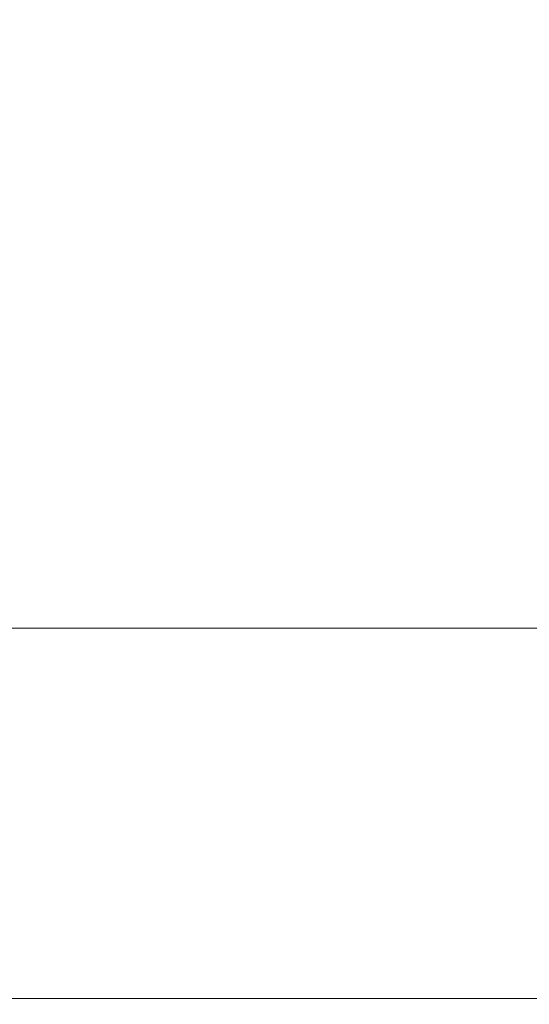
# Model space of a CAD drawing. Header units: centimetres. Extents: x -17.4 to 18.6, y -72.7 to -70.7.
# Tile 60 of 256: x -17.418645 to -17.41837, y -71.216253 to -71.215722. Entities that reach past the tile are written whole.
import ezdxf

# ---------------------------------------------------------------- set-up
doc = ezdxf.new("R2010")
doc.units = ezdxf.units.CM
doc.header["$LTSCALE"] = 2.54
doc.layers.add('Lucido design-1', color=7, linetype='Continuous')

# ---------------------------------------------------------------- blocks, each defined once
blk = doc.blocks.new('Gruppo-7-1')
at = {"color": 178, "linetype": 'Continuous', "lineweight": 9}
for points in [[(18.58108023, -71.21624979, -1972.53717339), (-17.41891977, -71.21624979, -1972.53717339), (-17.41891977, -71.21472129, -1972.53716173), (18.58108023, -71.21472129, -1972.53716173)], [(18.58108023, -71.21521629, -1972.31800016), (-17.41891977, -71.21521629, -1972.31800016), (-17.41891977, -71.21605024, -1972.31791915), (18.58108023, -71.21605024, -1972.31791915)], [(18.58108023, -71.21605024, -1972.31791915), (-17.41891977, -71.21605024, -1972.31791915), (-17.41891977, -71.21688394, -1972.31783567), (18.58108023, -71.21688394, -1972.31783567)], [(18.58108023, -71.21777832, -1972.53718039), (-17.41891977, -71.21777832, -1972.53718039), (-17.41891977, -71.21624979, -1972.53717339), (18.58108023, -71.21624979, -1972.53717339)]]:
    blk.add_3dface(points, dxfattribs=at)
blk = doc.blocks.new('Gruppo-8-1')
at = {"color": 1}
blk.add_blockref('Gruppo-7-1', (0, 0), dxfattribs=at)

msp = doc.modelspace()

# ---------------------------------------------------------------- block references
at = {"layer": 'Lucido design-1', "color": 1, "true_color": 0xff0000}
msp.add_blockref('Gruppo-8-1', (0, 0), dxfattribs=at)

doc.saveas('drawing.dxf')
